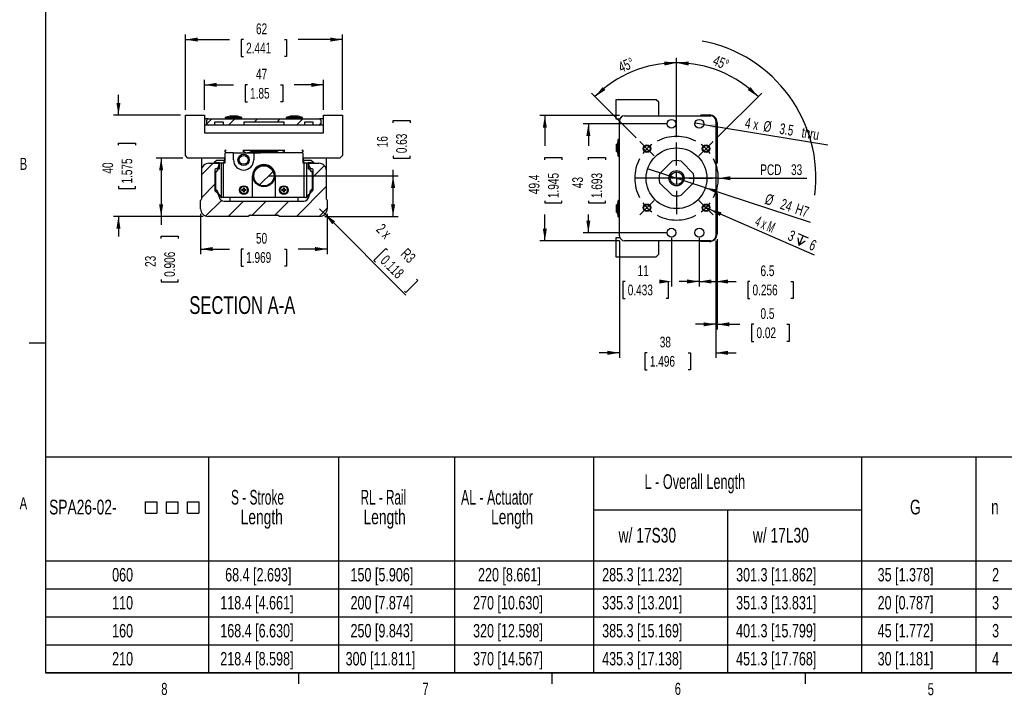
# Model space of a CAD drawing. Extents: x 11 to 421, y 5 to 275.
# Tile 1 of 7: x 11 to 205, y 6 to 139. Entities that reach past the tile are written whole.
import ezdxf
from ezdxf.enums import TextEntityAlignment as Align

# ---------------------------------------------------------------- set-up
doc = ezdxf.new("R2010")
doc.units = 0
doc.linetypes.add('CENTERX2', pattern=[20.32, 12.7, -2.54, 2.54, -2.54])
doc.layers.get('0').update_dxf_attribs({"linetype": 'CONTINUOUS'})
doc.dimstyles.new('SLDDIMSTYLE0', dxfattribs={"dimtxt": 2.116667, "dimasz": 2.4, "dimexe": 0, "dimexo": 0.0625, "dimgap": 0.529167, "dimtad": 0, "dimlfac": 2, "dimrnd": 1e-09, "dimzin": 12, "dimsah": 1, "dimcen": 0.09, "dimazin": 3, "dimtfac": 1, "dimtofl": 0, "dimtmove": 0, "dimatfit": 3})
doc.dimstyles.new('SLDDIMSTYLE1', dxfattribs={"dimtxt": 2.116667, "dimasz": 2.4, "dimexe": 0, "dimexo": 0.0625, "dimgap": 0.529167, "dimtad": 0, "dimlfac": 2, "dimrnd": 1e-09, "dimzin": 12, "dimsah": 1, "dimcen": 0.09, "dimazin": 3, "dimtfac": 1, "dimtmove": 0, "dimatfit": 3})
doc.dimstyles.new('SLDDIMSTYLE2', dxfattribs={"dimtxt": 2.116667, "dimasz": 2.4, "dimexe": 0, "dimexo": 0.0625, "dimgap": 0.529167, "dimtad": 1, "dimlfac": 2, "dimrnd": 1e-09, "dimzin": 12, "dimblk1": 'NONE', "dimsah": 1, "dimcen": 0, "dimazin": 3, "dimtfac": 1, "dimtmove": 0, "dimatfit": 3})
doc.dimstyles.new('SLDDIMSTYLE3', dxfattribs={"dimtxt": 2.116667, "dimasz": 2.4, "dimexe": 0, "dimexo": 0.0625, "dimgap": 0.529167, "dimtad": 1, "dimlfac": 2, "dimrnd": 1e-09, "dimzin": 12, "dimblk1": 'NONE', "dimsah": 1, "dimcen": 0, "dimazin": 3, "dimtfac": 1, "dimtmove": 0, "dimatfit": 3})
doc.dimstyles.new('SLDDIMSTYLE4', dxfattribs={"dimtxt": 2.116667, "dimasz": 2.4, "dimexe": 0, "dimexo": 0.0625, "dimgap": 0.529167, "dimtad": 1, "dimlfac": 2, "dimzin": 12, "dimsah": 1, "dimcen": 0.09, "dimazin": 3, "dimtfac": 1, "dimtofl": 0, "dimtmove": 0, "dimatfit": 3})
doc.dimstyles.new('SLDDIMSTYLE5', dxfattribs={"dimtxt": 2.116667, "dimasz": 2.4, "dimexe": 0, "dimexo": 0.0625, "dimgap": 0.529167, "dimtad": 0, "dimlfac": 2, "dimrnd": 1e-09, "dimsah": 1, "dimcen": 0.09, "dimazin": 3, "dimtfac": 1, "dimtmove": 0, "dimatfit": 3})
doc.dimstyles.new('SLDDIMSTYLE6', dxfattribs={"dimtxt": 2.116667, "dimasz": 2.4, "dimexe": 0, "dimexo": 0.0625, "dimgap": 0.529167, "dimtad": 1, "dimlfac": 2, "dimrnd": 1e-09, "dimzin": 12, "dimsah": 1, "dimcen": 0, "dimazin": 3, "dimtfac": 1, "dimtofl": 0, "dimtmove": 0, "dimatfit": 3})

# ---------------------------------------------------------------- blocks, each defined once
blk = doc.blocks.new('SW_SYMBOL_MOD_BOX')
at = {"color": 0, "linetype": 'CONTINUOUS'}
for p, q in [((200, 200), (200, 800)), ((200, 800), (800, 800)), ((800, 800), (800, 200)), ((200, 200), (800, 200))]:
    blk.add_line(p, q, dxfattribs=at)
blk = doc.blocks.new('SW_TABLEANNOTATION_0')
at = {"color": 0, "linetype": 'CONTINUOUS'}
for p, q in [((0, 0), (0, -42.56)), ((241.04, 0), (0, 0)), ((32.23, 0), (32.23, -42.56)), ((57.86, 0), (57.86, -42.56)), ((80.76, 0), (80.76, -42.56)), ((108.22, 0), (108.22, -42.56)), ((161.12, 0), (161.12, -42.56)), ((183.73, 0), (183.73, -42.56)), ((108.22, -10.4), (161.12, -10.4)), ((134.67, -10.4), (134.67, -42.56)), ((0, -20.46), (241.04, -20.46)), ((0, -25.98), (241.04, -25.98)), ((0, -31.51), (241.04, -31.51)), ((0, -37.03), (241.04, -37.03)), ((0, -42.56), (241.04, -42.56))]:
    blk.add_line(p, q, dxfattribs=at)
at = {"color": 0, "linetype": 'CONTINUOUS', "xscale": 0.0037176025, "yscale": 0.0037176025, "zscale": 0.0037176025}
for p in [(19.01, -11.76), (23.18, -11.76), (27.34, -11.76)]:
    blk.add_blockref('SW_SYMBOL_MOD_BOX', p, dxfattribs=at)
at = {"color": 0, "linetype": 'CONTINUOUS'}
for s, height, width, p in [('L - Overall Length', 2.9104, 0.641667, (118.32, -7.14)), ('S - Stroke ', 2.9104, 0.604545, (36.65, -10.23)), ('RL - Rail ', 2.91, 0.595, (62.24, -10.23)), ('AL - Actuator ', 2.9104, 0.625, (82.07, -10.23)), ('SPA26-02-', 2.91, 0.7, (0.73, -12.17)), ('G', 2.91, 0.7, (170.73, -12.17)), ('n', 2.91, 0.7, (186.73, -12.17)), ('Length', 2.91, 0.7, (38.56, -14.11)), ('Length', 2.91, 0.7, (62.82, -14.11)), ('Length', 2.91, 0.7, (88, -14.11)), ('w/ 17S30', 2.91, 0.7, (113.18, -17.73)), ('w/ 17L30', 2.91, 0.7, (139.7, -17.73)), ('060', 2.646, 0.7, (13.18, -25.31)), ('68.4 [2.693]', 2.6458, 0.7, (35.5, -25.31)), ('150 [5.906]', 2.6458, 0.7, (60.25, -25.31)), ('220 [8.661]', 2.6458, 0.7, (85.43, -25.31)), ('285.3 [11.232]', 2.6458, 0.7, (109.94, -25.31)), ('301.3 [11.862]', 2.6458, 0.7, (136.39, -25.31)), ('35 [1.378]', 2.646, 0.7, (164.34, -25.31)), ('2', 2.65, 0.7, (186.94, -25.31)), ('118.4 [4.661]', 2.6458, 0.7, (34.53, -30.84)), ('200 [7.874]', 2.6458, 0.7, (60.25, -30.84)), ('270 [10.630]', 2.6458, 0.7, (84.45, -30.84)), ('335.3 [13.201]', 2.6458, 0.7, (109.94, -30.84)), ('351.3 [13.831]', 2.6458, 0.7, (136.39, -30.84)), ('20 [0.787]', 2.646, 0.7, (164.34, -30.84)), ('110', 2.646, 0.7, (13.18, -30.84)), ('3', 2.65, 0.7, (186.94, -30.84)), ('160', 2.646, 0.7, (13.18, -36.36)), ('168.4 [6.630]', 2.6458, 0.7, (34.53, -36.36)), ('250 [9.843]', 2.6458, 0.7, (60.25, -36.36)), ('320 [12.598]', 2.6458, 0.7, (84.45, -36.36)), ('385.3 [15.169]', 2.6458, 0.7, (109.94, -36.36)), ('401.3 [15.799]', 2.6458, 0.7, (136.39, -36.36)), ('45 [1.772]', 2.646, 0.7, (164.34, -36.36)), ('3', 2.65, 0.7, (186.94, -36.36)), ('210', 2.646, 0.7, (13.18, -41.89)), ('218.4 [8.598]', 2.6458, 0.7, (34.53, -41.89)), ('300 [11.811]', 2.6458, 0.7, (59.28, -41.89)), ('370 [14.567]', 2.6458, 0.7, (84.45, -41.89)), ('435.3 [17.138]', 2.6458, 0.7, (109.94, -41.89)), ('451.3 [17.768]', 2.6458, 0.7, (136.39, -41.89)), ('30 [1.181]', 2.646, 0.7, (164.34, -41.89)), ('4', 2.65, 0.7, (186.94, -41.89))]:
    blk.add_text(s, height=height, dxfattribs=dict(at, width=width)).set_placement(p, align=Align.BOTTOM_LEFT)
blk = doc.blocks.new('_D_32')
at = {"color": 7, "linetype": 'CONTINUOUS'}
for p, q in [((140.53, 115.67), (140.53, 131.36)), ((132.58, 115.54), (123.72, 124.4))]:
    blk.add_line(p, q, dxfattribs=at)
blk.add_arc((140.53, 107.59), 22.78, 90, 135, dxfattribs=at)
for points in [[(140.53, 130.36), (138.12, 130.64), (138.16, 129.84)], [(124.43, 123.69), (126.48, 125), (125.94, 125.59)]]:
    blk.add_solid(points, dxfattribs=at)
at = {"color": 7, "linetype": 'CONTINUOUS', "width": 0.7}
blk.add_text('45°', height=2.117, rotation=22.5, dxfattribs=at).set_placement((129.85, 127.81, 73.5), align=Align.BOTTOM_LEFT)
blk = doc.blocks.new('_D_33')
at = {"color": 7, "linetype": 'CONTINUOUS'}
for p, q in [((140.53, 115.67), (140.53, 131.36)), ((148.49, 115.54), (157.35, 124.4))]:
    blk.add_line(p, q, dxfattribs=at)
blk.add_arc((140.53, 107.59), 22.78, 45, 90, dxfattribs=at)
for points in [[(140.53, 130.36), (142.91, 129.84), (142.95, 130.64)], [(156.64, 123.69), (155.12, 125.59), (154.59, 125)]]:
    blk.add_solid(points, dxfattribs=at)
at = {"color": 7, "linetype": 'CONTINUOUS', "width": 0.7}
blk.add_text('45°', height=2.117, rotation=-22.5, dxfattribs=at).set_placement((147.28, 129.44, 73.5), align=Align.BOTTOM_LEFT)
blk = doc.blocks.new('_D_34')
at = {"color": 7, "linetype": 'CONTINUOUS'}
for q in [(132.28, 107.59), (166.27, 107.59)]:
    blk.add_line((148.78, 107.59), q, dxfattribs=at)
blk.add_arc((140.53, 107.59), 27.54, 353.0888, 79.3674, dxfattribs=at)
blk.add_solid([(148.78, 107.59), (151.18, 107.19), (151.18, 107.99)], dxfattribs=at)
at = {"color": 7, "linetype": 'CONTINUOUS', "width": 0.7}
for s, p in [('PCD', (157.07, 107.58, 73.5)), ('33', (163.14, 107.58, 73.5))]:
    blk.add_text(s, height=2.117, dxfattribs=at).set_placement(p, align=Align.BOTTOM_LEFT)
blk = doc.blocks.new('_NONE')
blk = doc.blocks.new('_D_35')
at = {"color": 7, "linetype": 'CONTINUOUS'}
for p, q in [((129.28, 119.94), (113.53, 119.94)), ((114.53, 119.94), (114.53, 113.97)), ((114.53, 111.24), (114.53, 111.67)), ((114.53, 111.67), (117.9, 111.67)), ((117.9, 111.67), (117.9, 111.24)), ((114.53, 103.14), (114.53, 102.71)), ((117.9, 102.71), (117.9, 103.14)), ((114.53, 102.71), (117.9, 102.71)), ((114.53, 95.24), (114.53, 100.41)), ((129.28, 95.24), (113.53, 95.24))]:
    blk.add_line(p, q, dxfattribs=at)
for points in [[(114.53, 119.94), (114.13, 117.54), (114.93, 117.54)], [(114.53, 95.24), (114.93, 97.64), (114.13, 97.64)]]:
    blk.add_solid(points, dxfattribs=at)
at = {"color": 7, "linetype": 'CONTINUOUS', "width": 0.7}
for s, p in [('49.4', (114.1, 104.45, 73.5)), ('1.945', (117.9, 103.67, 73.5))]:
    blk.add_text(s, height=2.117, rotation=90, dxfattribs=at).set_placement(p, align=Align.BOTTOM_LEFT)
blk = doc.blocks.new('_D_36')
at = {"color": 7, "linetype": 'CONTINUOUS'}
for p, q in [((138.53, 118.34), (122.12, 118.34)), ((123.12, 118.34), (123.12, 113.97)), ((123.12, 111.24), (123.12, 111.67)), ((123.12, 111.67), (126.48, 111.67)), ((126.48, 111.67), (126.48, 111.24)), ((123.12, 103.14), (123.12, 102.71)), ((126.48, 102.71), (126.48, 103.14)), ((123.12, 102.71), (126.48, 102.71)), ((123.12, 96.84), (123.12, 100.41)), ((138.53, 96.84), (122.12, 96.84))]:
    blk.add_line(p, q, dxfattribs=at)
for points in [[(123.12, 118.34), (122.72, 115.94), (123.52, 115.94)], [(123.12, 96.84), (123.52, 99.24), (122.72, 99.24)]]:
    blk.add_solid(points, dxfattribs=at)
at = {"color": 7, "linetype": 'CONTINUOUS', "width": 0.7}
for s, p in [('43', (122.69, 105.63, 73.5)), ('1.693', (126.48, 103.67, 73.5))]:
    blk.add_text(s, height=2.117, rotation=90, dxfattribs=at).set_placement(p, align=Align.BOTTOM_LEFT)
blk = doc.blocks.new('_D_37')
at = {"color": 7, "linetype": 'CONTINUOUS'}
for p, q in [((145.03, 95.84), (145.03, 86.2)), ((148.28, 95.24), (148.28, 86.2)), ((145.03, 87.2), (141.03, 87.2)), ((148.28, 87.2), (152.28, 87.2)), ((155.01, 87.2), (154.58, 87.2)), ((154.58, 87.2), (154.58, 83.84)), ((163.11, 87.2), (163.54, 87.2)), ((163.54, 87.2), (163.54, 83.84)), ((154.58, 83.84), (155.01, 83.84)), ((163.54, 83.84), (163.11, 83.84))]:
    blk.add_line(p, q, dxfattribs=at)
for points in [[(145.03, 87.2), (142.63, 87.6), (142.63, 86.8)], [(148.28, 87.2), (150.68, 86.8), (150.68, 87.6)]]:
    blk.add_solid(points, dxfattribs=at)
at = {"color": 7, "linetype": 'CONTINUOUS', "width": 0.7}
for s, p in [('6.5', (157.11, 87.63, 73.5)), ('0.256', (155.54, 83.84, 73.5))]:
    blk.add_text(s, height=2.117, dxfattribs=at).set_placement(p, align=Align.BOTTOM_LEFT)
blk = doc.blocks.new('_D_38')
at = {"color": 7, "linetype": 'CONTINUOUS'}
for p, q in [((139.53, 95.84), (139.53, 86.2)), ((145.03, 95.84), (145.03, 86.2)), ((130.36, 87.2), (129.93, 87.2)), ((129.93, 87.2), (129.93, 83.84)), ((138.47, 87.2), (138.9, 87.2)), ((138.9, 87.2), (138.9, 83.84)), ((145.03, 87.2), (149.03, 87.2)), ((129.93, 83.84), (130.36, 83.84)), ((138.9, 83.84), (138.47, 83.84))]:
    blk.add_line(p, q, dxfattribs=at)
for points in [[(139.53, 87.2), (137.13, 87.6), (137.13, 86.8)], [(145.03, 87.2), (147.43, 86.8), (147.43, 87.6)]]:
    blk.add_solid(points, dxfattribs=at)
at = {"color": 7, "linetype": 'CONTINUOUS', "width": 0.7}
for s, p in [('11', (132.85, 87.63, 73.5)), ('0.433', (130.9, 83.84, 73.5))]:
    blk.add_text(s, height=2.117, dxfattribs=at).set_placement(p, align=Align.BOTTOM_LEFT)
blk = doc.blocks.new('_D_39')
at = {"color": 7, "linetype": 'CONTINUOUS'}
for p, q in [((129.28, 95.24), (129.28, 72.13)), ((148.28, 95.24), (148.28, 72.13)), ((129.28, 73.13), (125.28, 73.13)), ((134.73, 73.13), (134.3, 73.13)), ((134.3, 73.13), (134.3, 69.76)), ((142.84, 73.13), (143.27, 73.13)), ((143.27, 73.13), (143.27, 69.76)), ((148.28, 73.13), (152.28, 73.13)), ((134.3, 69.76), (134.73, 69.76)), ((143.27, 69.76), (142.84, 69.76))]:
    blk.add_line(p, q, dxfattribs=at)
for points in [[(129.28, 73.13), (126.88, 73.53), (126.88, 72.73)], [(148.28, 73.13), (150.68, 72.73), (150.68, 73.53)]]:
    blk.add_solid(points, dxfattribs=at)
at = {"color": 7, "linetype": 'CONTINUOUS', "width": 0.7}
for s, p in [('38', (137.22, 73.56, 73.5)), ('1.496', (135.27, 69.76, 73.5))]:
    blk.add_text(s, height=2.117, dxfattribs=at).set_placement(p, align=Align.BOTTOM_LEFT)
blk = doc.blocks.new('_D_40')
at = {"color": 7, "linetype": 'CONTINUOUS'}
for p, q in [((148.53, 95.59), (148.53, 77.75)), ((148.28, 95.24), (148.28, 77.75)), ((148.28, 78.75), (144.28, 78.75)), ((148.53, 78.75), (153.06, 78.75)), ((155.79, 78.75), (155.36, 78.75)), ((155.36, 78.75), (155.36, 75.39)), ((162.33, 78.75), (162.76, 78.75)), ((162.76, 78.75), (162.76, 75.39)), ((155.36, 75.39), (155.79, 75.39)), ((162.76, 75.39), (162.33, 75.39))]:
    blk.add_line(p, q, dxfattribs=at)
for points in [[(148.28, 78.75), (145.88, 79.15), (145.88, 78.35)], [(148.53, 78.75), (150.93, 78.35), (150.93, 79.15)]]:
    blk.add_solid(points, dxfattribs=at)
at = {"color": 7, "linetype": 'CONTINUOUS', "width": 0.7}
for s, p in [('0.5', (157.11, 79.18, 73.5)), ('0.02', (156.32, 75.39, 73.5))]:
    blk.add_text(s, height=2.117, dxfattribs=at).set_placement(p, align=Align.BOTTOM_LEFT)
blk = doc.blocks.new('SW_SYMBOL_HOLE_DEPTH')
at = {"color": 0, "linetype": 'CONTINUOUS'}
for p, q in [((0, 875), (800, 875)), ((400, 875), (400, 75)), ((100, 555), (400, 75)), ((700, 555), (400, 75))]:
    blk.add_line(p, q, dxfattribs=at)
blk = doc.blocks.new('_D_41')
at = {"color": 7, "linetype": 'CONTINUOUS'}
for q in [(145.68, 102.05), (167.72, 92.45)]:
    blk.add_line((147.06, 101.45), q, dxfattribs=at)
blk.add_solid([(147.06, 101.45), (149.1, 100.13), (149.42, 100.86)], dxfattribs=at)
at = {"color": 7, "linetype": 'CONTINUOUS', "xscale": 0.0027037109, "yscale": 0.0027037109, "zscale": 0.0027037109, "rotation": 336.4567459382}
blk.add_blockref('SW_SYMBOL_HOLE_DEPTH', (163.62, 94.54), dxfattribs=at)
at = {"color": 7, "linetype": 'CONTINUOUS'}
for s, height, width, p in [('4 x M', 2.117, 0.56, (155.59, 97.72, 73.5)), ('3', 2.12, 0.7, (162.07, 94.9, 73.5)), ('6', 2.12, 0.7, (166.28, 93.06, 73.5))]:
    blk.add_text(s, height=height, rotation=336.4567, dxfattribs=dict(at, width=width)).set_placement(p, align=Align.BOTTOM_LEFT)
blk = doc.blocks.new('_D_42')
at = {"color": 7, "linetype": 'CONTINUOUS'}
for q in [(144.17, 118.48), (170.42, 114.15)]:
    blk.add_line((145.9, 118.19), q, dxfattribs=at)
blk.add_solid([(145.9, 118.19), (148.2, 117.41), (148.33, 118.2)], dxfattribs=at)
at = {"color": 7, "linetype": 'CONTINUOUS', "width": 0.7}
for s, p in [('4 x', (153.82, 116.88, 73.5)), ('%%c', (157.47, 116.28, 73.5)), ('3.5', (160.62, 115.76, 73.5)), (' thru', (164.48, 115.12, 73.5))]:
    blk.add_text(s, height=2.117, rotation=350.646, dxfattribs=at).set_placement(p, align=Align.BOTTOM_LEFT)
blk = doc.blocks.new('_D_43')
at = {"color": 7, "linetype": 'CONTINUOUS'}
for q in [(134.83, 109.45), (166.93, 98.94)]:
    blk.add_line((146.24, 105.72), q, dxfattribs=at)
blk.add_solid([(146.24, 105.72), (148.39, 104.59), (148.64, 105.35)], dxfattribs=at)
at = {"color": 7, "linetype": 'CONTINUOUS', "width": 0.7}
for s, p in [('%%c', (157.6, 101.99, 73.5)), ('24', (160.64, 101, 73.5)), ('H7', (163.61, 100.02, 73.5))]:
    blk.add_text(s, height=2.117, rotation=341.8669, dxfattribs=at).set_placement(p, align=Align.BOTTOM_LEFT)
blk = doc.blocks.new('SW_CENTERMARKSYMBOL_0')
at = {"color": 0, "linetype": 'CONTINUOUS'}
for p, q in [((-0.88, 0.88), (-1.41, 1.41)), ((0, 0), (-0.88, 0.88)), ((0, 0), (0.88, -0.88)), ((5.83, -3.33), (5.83, 1.25)), ((11.67, 0), (10.78, -0.88)), ((11.67, 0), (12.55, 0.88)), ((12.55, 0.88), (13.08, 1.41)), ((0.88, -0.88), (1.41, -1.41)), ((10.78, -0.88), (10.25, -1.41)), ((5.83, -5.83), (5.83, -4.58)), ((3.33, -5.83), (-1.25, -5.83)), ((5.83, -5.83), (4.58, -5.83)), ((5.83, -5.83), (5.83, -7.08)), ((5.83, -5.83), (7.08, -5.83)), ((8.33, -5.83), (12.92, -5.83)), ((5.83, -8.33), (5.83, -12.92)), ((0, -11.67), (0.88, -10.78)), ((0.88, -10.78), (1.41, -10.25)), ((10.78, -10.78), (10.25, -10.25)), ((11.67, -11.67), (10.78, -10.78)), ((-0.88, -12.55), (-1.41, -13.08)), ((0, -11.67), (-0.88, -12.55)), ((11.67, -11.67), (12.55, -12.55)), ((12.55, -12.55), (13.08, -13.08))]:
    blk.add_line(p, q, dxfattribs=at)
at = {"color": 0, "linetype": 'CENTERX2'}
for start, end in [(62.3624, 117.6376), (152.3624, 207.6376), (332.3624, 27.6376), (242.3624, 297.6376)]:
    blk.add_arc((5.83, -5.83), 8.25, start, end, dxfattribs=at)
at = {"color": 0, "linetype": 'CONTINUOUS'}
for start, end in [(126.3188, 135), (45, 53.6812), (135, 143.6812), (36.3188, 45), (216.3188, 225), (315, 323.6812), (225, 233.6812), (306.3188, 315)]:
    blk.add_arc((5.83, -5.83), 8.25, start, end, dxfattribs=at)
blk = doc.blocks.new('_D_44')
at = {"color": 7, "linetype": 'CONTINUOUS'}
for p, q in [((47.31, 121.06), (47.31, 127.02)), ((70.81, 121.06), (70.81, 127.02)), ((47.31, 126.02), (53.06, 126.02)), ((55.79, 126.02), (55.36, 126.02)), ((55.36, 126.02), (55.36, 122.66)), ((62.33, 126.02), (62.76, 126.02)), ((62.76, 126.02), (62.76, 122.66)), ((70.81, 126.02), (65.05, 126.02)), ((55.36, 122.66), (55.79, 122.66)), ((62.76, 122.66), (62.33, 122.66))]:
    blk.add_line(p, q, dxfattribs=at)
for points in [[(47.31, 126.02), (49.71, 125.62), (49.71, 126.42)], [(70.81, 126.02), (68.41, 126.42), (68.41, 125.62)]]:
    blk.add_solid(points, dxfattribs=at)
at = {"color": 7, "linetype": 'CONTINUOUS', "width": 0.7}
for s, p in [('47', (57.49, 126.45, -61.05)), ('1.85', (56.32, 122.66, -61.05))]:
    blk.add_text(s, height=2.117, dxfattribs=at).set_placement(p, align=Align.BOTTOM_LEFT)
blk = doc.blocks.new('_D_45')
at = {"color": 7, "linetype": 'CONTINUOUS'}
for p, q in [((43.56, 121.06), (43.56, 135.96)), ((43.56, 134.96), (52.28, 134.96)), ((55, 134.96), (54.58, 134.96)), ((54.58, 134.96), (54.58, 131.6)), ((63.11, 134.96), (63.54, 134.96)), ((63.54, 134.96), (63.54, 131.6)), ((74.56, 134.96), (65.84, 134.96)), ((74.56, 121.06), (74.56, 135.96)), ((54.58, 131.6), (55, 131.6)), ((63.54, 131.6), (63.11, 131.6))]:
    blk.add_line(p, q, dxfattribs=at)
for points in [[(43.56, 134.96), (45.96, 134.56), (45.96, 135.36)], [(74.56, 134.96), (72.16, 135.36), (72.16, 134.56)]]:
    blk.add_solid(points, dxfattribs=at)
at = {"color": 7, "linetype": 'CONTINUOUS', "width": 0.7}
for s, p in [('62', (57.49, 135.39, -61.05)), ('2.441', (55.54, 131.6, -61.05))]:
    blk.add_text(s, height=2.117, dxfattribs=at).set_placement(p, align=Align.BOTTOM_LEFT)
blk = doc.blocks.new('_D_46')
at = {"color": 7, "linetype": 'CONTINUOUS'}
for p, q in [((46.56, 100.56), (46.56, 92.61)), ((71.56, 100.56), (71.56, 92.61)), ((46.56, 93.61), (52.28, 93.61)), ((55, 93.61), (54.58, 93.61)), ((54.58, 93.61), (54.58, 90.25)), ((63.11, 93.61), (63.54, 93.61)), ((63.54, 93.61), (63.54, 90.25)), ((71.56, 93.61), (65.84, 93.61)), ((54.58, 90.25), (55, 90.25)), ((63.54, 90.25), (63.11, 90.25))]:
    blk.add_line(p, q, dxfattribs=at)
for points in [[(46.56, 93.61), (48.96, 93.21), (48.96, 94.01)], [(71.56, 93.61), (69.16, 94.01), (69.16, 93.21)]]:
    blk.add_solid(points, dxfattribs=at)
at = {"color": 7, "linetype": 'CONTINUOUS', "width": 0.7}
for s, p in [('50', (57.49, 94.04, -61.05)), ('1.969', (55.54, 90.25, -61.05))]:
    blk.add_text(s, height=2.117, dxfattribs=at).set_placement(p, align=Align.BOTTOM_LEFT)
blk = doc.blocks.new('_D_47')
at = {"color": 7, "linetype": 'CONTINUOUS'}
for p, q in [((84.56, 118.54), (84.56, 118.97)), ((84.56, 118.97), (87.92, 118.97)), ((87.92, 118.97), (87.92, 118.54)), ((84.56, 112), (84.56, 111.57)), ((84.56, 111.57), (87.92, 111.57)), ((87.92, 111.57), (87.92, 112)), ((84.56, 108.06), (84.56, 109.27)), ((60.06, 108.06), (85.56, 108.06)), ((84.56, 100.06), (84.56, 108.06)), ((71.06, 100.06), (85.56, 100.06))]:
    blk.add_line(p, q, dxfattribs=at)
for points in [[(84.56, 108.06), (84.16, 105.66), (84.96, 105.66)], [(84.56, 100.06), (84.96, 102.46), (84.16, 102.46)]]:
    blk.add_solid(points, dxfattribs=at)
at = {"color": 7, "linetype": 'CONTINUOUS', "width": 0.7}
for s, p in [('16', (84.13, 113.7, -61.05)), ('0.63', (87.92, 112.53, -61.05))]:
    blk.add_text(s, height=2.117, rotation=90, dxfattribs=at).set_placement(p, align=Align.BOTTOM_LEFT)
blk = doc.blocks.new('_D_48')
at = {"color": 7, "linetype": 'CONTINUOUS'}
for p, q in [((43.06, 111.56), (37.76, 111.56)), ((38.76, 111.56), (38.76, 100.06)), ((47.06, 100.06), (37.76, 100.06)), ((38.76, 100.06), (38.76, 98.42)), ((38.76, 95.7), (38.76, 96.13)), ((38.76, 96.13), (42.12, 96.13)), ((42.12, 96.13), (42.12, 95.7)), ((38.76, 87.59), (38.76, 87.16)), ((42.12, 87.16), (42.12, 87.59)), ((38.76, 87.16), (42.12, 87.16))]:
    blk.add_line(p, q, dxfattribs=at)
for points in [[(38.76, 111.56), (38.36, 109.16), (39.16, 109.16)], [(38.76, 100.06), (39.16, 102.46), (38.36, 102.46)]]:
    blk.add_solid(points, dxfattribs=at)
at = {"color": 7, "linetype": 'CONTINUOUS', "width": 0.7}
for s, p in [('23', (38.33, 90.08, -61.05)), ('0.906', (42.12, 88.12, -61.05))]:
    blk.add_text(s, height=2.117, rotation=90, dxfattribs=at).set_placement(p, align=Align.BOTTOM_LEFT)
blk = doc.blocks.new('_D_49')
at = {"color": 7, "linetype": 'CONTINUOUS'}
for p, q in [((30.33, 120.06), (30.33, 124.06)), ((42.56, 120.06), (29.33, 120.06)), ((30.33, 114.11), (30.33, 114.54)), ((30.33, 114.54), (33.69, 114.54)), ((33.69, 114.54), (33.69, 114.11)), ((30.33, 106), (30.33, 105.58)), ((30.33, 105.58), (33.69, 105.58)), ((33.69, 105.58), (33.69, 106)), ((47.06, 100.06), (29.33, 100.06)), ((30.33, 100.06), (30.33, 96.06))]:
    blk.add_line(p, q, dxfattribs=at)
for points in [[(30.33, 120.06), (30.73, 122.46), (29.93, 122.46)], [(30.33, 100.06), (29.93, 97.66), (30.73, 97.66)]]:
    blk.add_solid(points, dxfattribs=at)
at = {"color": 7, "linetype": 'CONTINUOUS', "width": 0.7}
for s, p in [('1.575', (33.69, 106.54, -61.05)), ('40', (29.9, 108.5, -61.05))]:
    blk.add_text(s, height=2.117, rotation=90, dxfattribs=at).set_placement(p, align=Align.BOTTOM_LEFT)
blk = doc.blocks.new('_D_50')
at = {"color": 7, "linetype": 'CONTINUOUS'}
for p, q in [((71.12, 100.5), (70.06, 101.56)), ((71.12, 100.5), (87.09, 84.53)), ((83.14, 93.72), (80.77, 91.34)), ((83.45, 93.42), (83.14, 93.72)), ((80.77, 91.34), (81.07, 91.04)), ((89.18, 87.68), (89.48, 87.38)), ((89.48, 87.38), (87.11, 85)), ((87.11, 85), (86.8, 85.3))]:
    blk.add_line(p, q, dxfattribs=at)
blk.add_solid([(71.12, 100.5), (72.53, 98.52), (73.1, 99.08)], dxfattribs=at)
at = {"color": 7, "linetype": 'CONTINUOUS', "width": 0.7}
for s, p in [('2 x', (80.6, 96.87, -61.05)), ('R3', (85.46, 92.01, -61.05)), ('0.118', (81.45, 90.66, -61.05))]:
    blk.add_text(s, height=2.117, rotation=315, dxfattribs=at).set_placement(p, align=Align.BOTTOM_LEFT)

msp = doc.modelspace()

# ---------------------------------------------------------------- linework, layer by layer
at = {"color": 7, "linetype": 'CONTINUOUS'}
for p, q in [((15.9068, 270.3087), (15.9068, 9.9587)), ((128.5342, 123.0852), (128.5342, 119.3352)), ((136.5342, 123.0852), (128.5342, 123.0852)), ((137.0342, 122.5852), (136.5342, 123.0852)), ((137.0342, 119.9352), (137.0342, 122.5852)), ((43.5587, 112.0595), (43.5587, 120.0595)), ((43.5587, 120.0595), (47.3087, 120.0595)), ((47.3087, 120.0595), (47.3087, 116.5595)), ((48.0587, 119.3095), (47.7087, 119.3095)), ((47.8087, 118.32), (48.7982, 119.3095)), ((47.8087, 118.3095), (47.8087, 119.0595)), ((48.0587, 119.3095), (70.0587, 119.3095)), ((51.0587, 118.6595), (49.3087, 118.6595)), ((49.3087, 118.6595), (49.3087, 118.0595)), ((51.0587, 118.0595), (51.0587, 118.6595)), ((52.3087, 119.8095), (51.4337, 119.6095)), ((51.4337, 119.6095), (51.4337, 119.3095)), ((51.4337, 119.6095), (54.6837, 119.6095)), ((52.0383, 118.0595), (53.2883, 119.3095)), ((52.3087, 119.9095), (52.3087, 119.8095)), ((52.3087, 119.9095), (53.8087, 119.9095)), ((52.3087, 119.8095), (53.8087, 119.8095)), ((53.8087, 119.8095), (53.8087, 119.9095)), ((54.6837, 119.6095), (53.8087, 119.8095)), ((54.6837, 119.3095), (54.6837, 119.6095)), ((63.0587, 118.6595), (55.0587, 118.6595)), ((55.0587, 118.6595), (55.0587, 118.0595)), ((57.1284, 118.6595), (57.7784, 119.3095)), ((61.6185, 118.6595), (62.2685, 119.3095)), ((63.0587, 118.0595), (63.0587, 118.6595)), ((64.3087, 119.8095), (63.4337, 119.6095)), ((63.4337, 119.6095), (63.4337, 119.3095)), ((63.4337, 119.6095), (66.6837, 119.6095)), ((64.3087, 119.9095), (64.3087, 119.8095)), ((64.3087, 119.9095), (65.8087, 119.9095)), ((64.3087, 119.8095), (65.8087, 119.8095)), ((65.5087, 118.0595), (66.7587, 119.3095)), ((65.8087, 119.8095), (65.8087, 119.9095)), ((66.6837, 119.6095), (65.8087, 119.8095)), ((66.6837, 119.3095), (66.6837, 119.6095)), ((68.8087, 118.6595), (67.0587, 118.6595)), ((67.0587, 118.6595), (67.0587, 118.0595)), ((68.8087, 118.0595), (68.8087, 118.6595)), ((70.4087, 119.3095), (70.0587, 119.3095)), ((70.3087, 119.0595), (70.3087, 118.3095)), ((70.8087, 116.5595), (70.8087, 120.0595)), ((70.8087, 120.0595), (74.5587, 120.0595)), ((74.5587, 120.0595), (74.5587, 112.0595)), ((128.5342, 119.3352), (129.3676, 119.3352)), ((129.2842, 96.2352), (129.2842, 118.9352)), ((130.2842, 119.9352), (147.2842, 119.9352)), ((145.3883, 120.0852), (147.0342, 120.0852)), ((148.2842, 118.9352), (148.2842, 96.2352)), ((48.0587, 118.0595), (47.3087, 118.0595)), ((49.3087, 118.0595), (48.0587, 118.0595)), ((51.0587, 118.0595), (49.3087, 118.0595)), ((55.0587, 118.0595), (51.0587, 118.0595)), ((63.0587, 118.0595), (55.0587, 118.0595)), ((67.0587, 118.0595), (63.0587, 118.0595)), ((68.8087, 118.0595), (67.0587, 118.0595)), ((70.0587, 118.0595), (68.8087, 118.0595)), ((69.9988, 118.0595), (70.3087, 118.3694)), ((70.8087, 118.0595), (70.0587, 118.0595)), ((148.5342, 118.5852), (148.5342, 110.6902)), ((47.3087, 116.5595), (70.8087, 116.5595)), ((128.9842, 115.2102), (128.7842, 114.3352)), ((129.2842, 115.2102), (128.9842, 115.2102)), ((128.9842, 111.9602), (128.9842, 115.2102)), ((51.3087, 113.0595), (51.3087, 112.7845)), ((51.3087, 112.7845), (51.5837, 113.0595)), ((51.5837, 113.0595), (51.3087, 113.0595)), ((63.2037, 113.0595), (54.9137, 113.0595)), ((54.9137, 113.0595), (55.3602, 112.6845)), ((56.9837, 112.8343), (56.9837, 112.8935)), ((57.1337, 112.8935), (57.1337, 112.8343)), ((57.4587, 112.8343), (57.4587, 112.8362)), ((58.3837, 112.8595), (57.4625, 112.8595)), ((58.3837, 112.6295), (58.3837, 112.8595)), ((58.3837, 112.8595), (61.0287, 112.8595)), ((61.0287, 112.8595), (61.4437, 112.6595)), ((61.1337, 112.8935), (61.1337, 112.8343)), ((61.4587, 112.8343), (61.4587, 112.8362)), ((62.7573, 112.6845), (63.2037, 113.0595)), ((66.8087, 113.0595), (66.5337, 113.0595)), ((66.5337, 113.0595), (66.8087, 112.7845)), ((66.8087, 112.7845), (66.8087, 113.0595)), ((128.7842, 114.3352), (128.6842, 114.3352)), ((128.6842, 112.8352), (128.6842, 114.3352)), ((128.6842, 112.8352), (128.7842, 112.8352)), ((128.7842, 112.8352), (128.7842, 114.3352)), ((128.7842, 112.8352), (128.9842, 111.9602)), ((44.0587, 111.5595), (43.5587, 112.0595)), ((51.3087, 111.5595), (44.0587, 111.5595)), ((46.7087, 111.5595), (46.7087, 109.0595)), ((49.2473, 110.7384), (49.7887, 111.1595)), ((49.7887, 111.1595), (51.1587, 111.1595)), ((51.1587, 111.1595), (51.1587, 110.6595)), ((51.2337, 110.6595), (51.2337, 110.9595)), ((51.2337, 110.9595), (51.3087, 110.9595)), ((51.3087, 110.9595), (51.3087, 111.5595)), ((51.4087, 110.6595), (51.4087, 112.6095)), ((53.0487, 112.6095), (51.4087, 112.6095)), ((53.0487, 111.2095), (53.0487, 112.6095)), ((53.0487, 112.6095), (57.0487, 112.6095)), ((55.4637, 112.621), (55.4637, 112.6095)), ((55.8087, 112.6595), (56.1947, 112.6595)), ((55.8087, 112.6295), (55.8087, 112.6595)), ((55.8087, 112.6095), (55.8087, 112.6295)), ((55.8087, 112.6295), (58.3837, 112.6295)), ((56.2801, 112.6992), (56.1934, 112.6589)), ((57.0487, 112.6095), (57.0487, 111.2095)), ((66.7087, 112.6095), (57.0487, 112.6095)), ((57.924, 112.6589), (57.8374, 112.6992)), ((61.4437, 112.6595), (62.3087, 112.6595)), ((61.9227, 112.6595), (61.8374, 112.6992)), ((62.3087, 112.6595), (62.3087, 112.6095)), ((62.6537, 112.621), (62.6537, 112.6095)), ((66.7087, 112.6095), (66.7087, 110.6595)), ((74.0587, 111.5595), (66.8087, 111.5595)), ((66.8087, 111.5595), (66.8087, 110.9595)), ((66.8087, 110.9595), (66.8837, 110.9595)), ((66.8837, 110.9595), (66.8837, 110.6595)), ((66.9587, 110.6595), (66.9587, 111.1595)), ((66.9587, 111.1595), (68.3287, 111.1595)), ((68.3287, 111.1595), (68.8701, 110.7384)), ((71.4087, 109.0595), (71.4087, 111.5595)), ((74.5587, 112.0595), (74.0587, 111.5595)), ((128.9842, 111.9602), (129.2842, 111.9602)), ((137.1727, 108.4665), (139.6529, 110.9466)), ((141.4154, 110.9466), (143.8956, 108.4665)), ((46.7087, 108.2398), (49.0284, 110.5595)), ((46.7087, 109.0595), (46.7087, 103.4345)), ((48.2087, 110.5595), (50.0087, 110.5595)), ((49.7087, 110.6595), (49.3337, 110.5627)), ((49.3587, 109.2595), (49.3587, 105.3095)), ((49.6108, 109.4747), (49.5178, 109.4553)), ((50.2937, 110.6595), (49.7087, 110.6595)), ((49.7954, 108.9977), (49.8345, 109.0062)), ((49.8937, 109.0795), (49.8937, 109.2045)), ((50.0087, 110.5595), (50.1837, 110.3845)), ((50.1437, 109.4545), (50.2937, 109.4545)), ((50.1837, 110.3845), (50.1837, 110.1795)), ((50.2937, 109.4545), (50.2937, 110.6595)), ((50.2937, 110.6595), (50.6837, 110.6595)), ((50.6837, 103.7825), (50.6837, 110.6595)), ((50.6837, 110.6595), (51.0837, 110.6595)), ((51.0837, 103.7595), (51.0837, 110.6595)), ((51.0837, 110.6595), (51.4087, 110.6595)), ((58.1949, 106.2556), (60.8626, 108.9233)), ((66.7087, 110.6595), (67.0337, 110.6595)), ((67.0337, 103.7595), (67.0337, 110.6595)), ((67.0337, 110.6595), (67.4337, 110.6595)), ((67.4337, 110.6595), (67.4337, 103.7825)), ((67.4337, 110.6595), (67.8237, 110.6595)), ((67.8237, 110.6595), (67.8237, 109.4545)), ((68.4087, 110.6595), (67.8237, 110.6595)), ((67.8237, 109.4545), (67.9737, 109.4545)), ((67.9337, 110.3845), (68.1087, 110.5595)), ((67.9337, 110.1795), (67.9337, 110.3845)), ((68.1087, 110.5595), (69.9087, 110.5595)), ((68.2237, 109.2045), (68.2237, 109.0795)), ((68.2829, 109.0062), (68.322, 108.9977)), ((68.7837, 110.5627), (68.4087, 110.6595)), ((68.5996, 109.4553), (68.5066, 109.4747)), ((68.7587, 107.8392), (71.004, 110.0844)), ((68.7587, 105.3095), (68.7587, 109.2595)), ((71.4087, 103.4345), (71.4087, 109.0595)), ((148.5342, 110.6902), (148.332, 110.4123)), ((49.5587, 105.4595), (49.5587, 108.7045)), ((56.8087, 103.7595), (56.8087, 108.0595)), ((61.3087, 108.0595), (61.3087, 103.7595)), ((68.5587, 108.7045), (68.5587, 105.4595)), ((46.7087, 103.7497), (49.3587, 106.3997)), ((49.4479, 105.0961), (49.8569, 104.6919)), ((49.8987, 105.1595), (49.8587, 105.1595)), ((49.8987, 104.9795), (49.8987, 105.1595)), ((54.7087, 105.1845), (54.7087, 105.3345)), ((54.7087, 105.3345), (55.0337, 105.3345)), ((55.0337, 105.1845), (54.7087, 105.1845)), ((55.0337, 105.6595), (55.1837, 105.6595)), ((55.0337, 105.3345), (55.0337, 105.6595)), ((55.0337, 104.8595), (55.0337, 105.1845)), ((55.1837, 105.6595), (55.1837, 105.3345)), ((55.1837, 105.3345), (55.5087, 105.3345)), ((55.1837, 105.1845), (55.1837, 104.8595)), ((55.5087, 105.1845), (55.1837, 105.1845)), ((55.5087, 105.3345), (55.5087, 105.1845)), ((62.6087, 105.3345), (62.9337, 105.3345)), ((62.6087, 105.1845), (62.6087, 105.3345)), ((62.9337, 105.1845), (62.6087, 105.1845)), ((62.9337, 105.6595), (63.0837, 105.6595)), ((62.9337, 105.3345), (62.9337, 105.6595)), ((62.9337, 104.8595), (62.9337, 105.1845)), ((63.0837, 105.6595), (63.0837, 105.3345)), ((63.0837, 105.3345), (63.4087, 105.3345)), ((63.4087, 105.1845), (63.0837, 105.1845)), ((63.0837, 105.1845), (63.0837, 104.8595)), ((63.4087, 105.3345), (63.4087, 105.1845)), ((65.4692, 100.0595), (71.4087, 105.999)), ((68.2187, 105.1595), (68.2187, 104.9795)), ((68.2587, 105.1595), (68.2187, 105.1595)), ((68.2606, 104.6919), (68.6696, 105.0961)), ((139.6529, 104.2238), (137.1727, 106.704)), ((143.8956, 106.704), (141.4154, 104.2238)), ((46.5587, 101.5595), (46.5587, 103.2054)), ((47.5853, 100.1362), (50.658, 103.2088)), ((50.1726, 104.0658), (50.1939, 103.9174)), ((50.3337, 104.2595), (50.3337, 104.2707)), ((51.0837, 103.7595), (50.8337, 103.7595)), ((56.8087, 103.7595), (51.0837, 103.7595)), ((51.1837, 103.0595), (66.9337, 103.0595)), ((51.9988, 100.0595), (54.9988, 103.0595)), ((52.3087, 103.7595), (52.3087, 103.0595)), ((55.1837, 104.8595), (55.0337, 104.8595)), ((56.7389, 100.3095), (59.4889, 103.0595)), ((61.3087, 103.7595), (56.8087, 103.7595)), ((61.2291, 100.3095), (63.9791, 103.0595)), ((67.0337, 103.7595), (61.3087, 103.7595)), ((63.0837, 104.8595), (62.9337, 104.8595)), ((65.8087, 103.0595), (65.8087, 103.7595)), ((67.2837, 103.7595), (67.0337, 103.7595)), ((67.7837, 104.2707), (67.7837, 104.2595)), ((67.9236, 103.9174), (67.9449, 104.0658)), ((71.5587, 103.2054), (71.5587, 101.5595)), ((128.9842, 103.2102), (128.7842, 102.3352)), ((129.2842, 103.2102), (128.9842, 103.2102)), ((128.9842, 99.9602), (128.9842, 103.2102)), ((148.332, 104.7582), (148.5342, 104.4802)), ((148.5342, 104.4802), (148.5342, 96.5852)), ((69.9593, 100.0595), (71.5587, 101.6589)), ((128.7842, 102.3352), (128.6842, 102.3352)), ((128.6842, 100.8352), (128.6842, 102.3352)), ((128.7842, 100.8352), (128.7842, 102.3352)), ((55.9537, 100.0595), (48.0587, 100.0595)), ((56.2317, 100.2617), (55.9537, 100.0595)), ((56.3787, 100.3095), (61.7387, 100.3095)), ((62.1637, 100.0595), (61.8858, 100.2617)), ((70.0587, 100.0595), (62.1637, 100.0595)), ((128.6842, 100.8352), (128.7842, 100.8352)), ((128.7842, 100.8352), (128.9842, 99.9602)), ((128.9842, 99.9602), (129.2842, 99.9602)), ((128.5342, 95.8352), (128.5342, 92.0852)), ((129.3676, 95.8352), (128.5342, 95.8352)), ((147.2842, 95.2352), (130.2842, 95.2352)), ((137.0342, 92.5852), (137.0342, 95.2352)), ((147.0342, 95.0852), (145.3883, 95.0852)), ((128.5342, 92.0852), (136.5342, 92.0852)), ((136.5342, 92.0852), (137.0342, 92.5852)), ((15.9068, 75.0462), (12.7318, 75.0462)), ((415.9568, 9.9587), (15.9068, 9.9587)), ((65.9067, 9.9587), (65.9067, 7.8048)), ((115.9129, 9.9587), (115.9129, 7.8048)), ((165.9192, 9.9587), (165.9192, 7.8048))]:
    msp.add_line(p, q, dxfattribs=at)
at = {"color": 8, "linetype": 'CONTINUOUS'}
for p, q in [((56.1934, 112.6589), (57.924, 112.6589)), ((56.2801, 112.6992), (57.8374, 112.6992)), ((61.3613, 112.6992), (61.8374, 112.6992))]:
    msp.add_line(p, q, dxfattribs=at)
at = {"color": 7, "linetype": 'CONTINUOUS', "flags": 128}
for points in [[(56.9837, 112.8935), (56.8086, 112.8683), (56.6587, 112.8343)], [(57.1337, 112.8343), (57.0587, 112.8362), (56.9837, 112.8343)], [(57.4587, 112.8343), (57.3088, 112.8683), (57.1337, 112.8935)], [(61.4587, 112.8343), (61.3088, 112.8683), (61.1337, 112.8935)]]:
    msp.add_lwpolyline(points, dxfattribs=at)
at = {"color": 7, "linetype": 'CONTINUOUS'}
for centre, radius in [((139.5342, 118.3352), 0.875), ((145.0342, 118.3352), 0.875), ((134.7005, 113.4189), 0.75), ((134.7005, 113.4189), 0.6148), ((140.5342, 107.5852), 6), ((146.3678, 113.4189), 0.75), ((146.3678, 113.4189), 0.6148), ((55.0487, 111.2095), 1.125), ((55.0487, 111.2095), 0.875), ((59.0587, 108.0595), 2.15), ((59.0587, 108.0595), 2), ((140.5342, 107.5852), 1.5), ((140.5342, 107.5852), 1.25), ((55.1087, 105.2595), 0.85), ((55.1087, 105.2595), 0.725), ((63.0087, 105.2595), 0.85), ((63.0087, 105.2595), 0.725), ((134.7005, 101.7516), 0.75), ((134.7005, 101.7516), 0.6148), ((146.3678, 101.7516), 0.75), ((146.3678, 101.7516), 0.6147), ((139.5342, 96.8352), 0.875), ((145.0342, 96.8352), 0.875)]:
    msp.add_circle(centre, radius, dxfattribs=at)
for centre, radius, start, end in [((47.7087, 118.3095), 1, 90, 113.578178), ((48.0587, 119.0595), 0.25, 90, 180), ((70.0587, 119.0595), 0.25, 0, 90), ((70.4087, 118.3095), 1, 66.421822, 90), ((130.2842, 118.9352), 1, 90, 180), ((145.1592, 120.1852), 0.25, 270, 336.421822), ((147.0342, 118.5852), 1.5, 360, 90), ((147.2842, 118.9352), 1, 0, 90), ((48.0587, 118.3095), 0.25, 180, 270), ((70.0587, 118.3095), 0.25, 270, 360), ((57.2401, 110.6367), 2.275, 104.799359, 114.961402), ((56.8773, 110.6367), 2.275, 65.038598, 75.193593), ((60.8773, 110.6367), 2.275, 65.038598, 75.193593), ((55.0487, 111.2095), 2, 180, 0), ((55.5387, 112.8595), 0.25, 224.427004, 252.542397), ((56.2187, 112.6045), 0.06, 114.961402, 155.375682), ((57.8987, 112.6045), 0.06, 24.624318, 65.038598), ((62.5787, 112.8595), 0.25, 287.457603, 315.572996), ((140.5342, 107.5852), 3.475, 75.309788, 104.690212), ((48.2087, 109.0595), 1.5, 90, 180), ((49.3087, 110.6595), 0.1, 127.873698, 284.477512), ((49.5587, 109.2595), 0.2, 101.791034, 180), ((49.8587, 108.7045), 0.3, 102.177056, 180), ((49.4637, 110.1795), 0.72, 281.791034, 360), ((49.8187, 109.0795), 0.075, 282.177056, 360), ((50.1437, 109.2045), 0.25, 90, 180), ((59.0587, 108.0595), 2.25, 0, 180), ((68.6537, 110.1795), 0.72, 180, 258.208966), ((67.9737, 109.2045), 0.25, 0, 90), ((68.2987, 109.0795), 0.075, 180, 257.822944), ((68.2587, 108.7045), 0.3, 360, 77.822944), ((68.5587, 109.2595), 0.2, 0, 78.208966), ((68.8087, 110.6595), 0.1, 255.522488, 52.126302), ((69.9087, 109.0595), 1.5, 360, 90), ((148.5342, 110.2652), 0.25, 143.968121, 180), ((140.5342, 107.5852), 3.475, 165.309788, 194.690212), ((140.5342, 107.5852), 3.475, 345.309788, 14.690212), ((49.6587, 105.3095), 0.3, 180, 225.342687), ((49.8587, 105.4595), 0.3, 180, 270), ((68.2587, 105.4595), 0.3, 270, 0), ((68.4587, 105.3095), 0.3, 314.657313, 360), ((46.4587, 103.4345), 0.25, 293.578178, 360), ((49.0837, 103.9095), 1.1, 8.171234, 45.342687), ((50.6187, 104.9795), 0.72, 180, 243.074589), ((51.1837, 104.0595), 1, 188.171234, 270), ((50.2587, 104.2707), 0.075, 0, 63.074589), ((50.8337, 104.2595), 0.5, 180, 252.542397), ((50.8337, 104.2595), 0.5, 252.542397, 270), ((66.9337, 104.0595), 1, 270, 351.828766), ((67.2837, 104.2595), 0.5, 270, 287.457603), ((67.2837, 104.2595), 0.5, 287.457603, 0), ((67.8587, 104.2707), 0.075, 116.925411, 180), ((67.4987, 104.9795), 0.72, 296.925411, 360), ((69.0337, 103.9095), 1.1, 134.657313, 171.828766), ((71.6587, 103.4345), 0.25, 180, 246.421822), ((140.5342, 107.5852), 3.475, 255.309788, 284.690212), ((148.5342, 104.9052), 0.25, 180, 216.031879), ((48.0587, 101.5595), 1.5, 180, 270), ((70.0587, 101.5595), 1.5, 270, 0), ((56.3787, 100.0595), 0.25, 90, 126.031879), ((61.7387, 100.0595), 0.25, 53.968121, 90), ((130.2842, 96.2352), 1, 180, 270), ((147.0342, 96.5852), 1.5, 270, 0), ((147.2842, 96.2352), 1, 270, 360), ((145.1592, 94.9852), 0.25, 23.578178, 90)]:
    msp.add_arc(centre, radius, start, end, dxfattribs=at)

# ---------------------------------------------------------------- block references
for name, p in [('SW_CENTERMARKSYMBOL_0', (134.7005, 113.4189)), ('SW_TABLEANNOTATION_0', (15.9068, 52.517))]:
    msp.add_blockref(name, p, dxfattribs=at)

# ---------------------------------------------------------------- texts
at = {"color": 7, "linetype": 'CONTINUOUS', "width": 0.7}
for s, height, p in [('B', 2.3813, (10.8306, 108.5188)), ('SECTION A-A', 3.5, (44.3209, 79.7502)), ('A', 2.3813, (10.8207, 41.529)), ('8', 2.3813, (38.7801, 4.8797)), ('7', 2.3813, (90.3586, 4.8872)), ('6', 2.3813, (140.1782, 4.8973)), ('5', 2.3813, (190.1219, 4.8193))]:
    msp.add_text(s, height=height, dxfattribs=at).set_placement(p, align=Align.BOTTOM_LEFT)

# ---------------------------------------------------------------- dimensions: what is measured, and where the dimension line sits
at = {"color": 7, "linetype": 'CONTINUOUS'}
for base, p1, p2, dimstyle, picture, middle in [((74.5587, 134.9612), (43.5587, 120.0595), (74.5587, 120.0595), 'SLDDIMSTYLE0', '_D_45', (59.0587, 134.9612)), ((70.8087, 126.0214), (47.3087, 120.0595), (70.8087, 120.0595), 'SLDDIMSTYLE0', '_D_44', (59.0587, 126.0214)), ((71.5587, 93.6103), (46.5587, 101.5595), (71.5587, 101.5595), 'SLDDIMSTYLE0', '_D_46', (59.0587, 93.6103)), ((148.2842, 73.1277), (129.2842, 96.2352), (148.2842, 96.2352), 'SLDDIMSTYLE1', '_D_39', (138.7842, 73.1277)), ((145.0342, 87.2042), (139.5342, 96.8352), (145.0342, 96.8352), 'SLDDIMSTYLE0', '_D_38', (134.4133, 87.2042)), ((148.2842, 87.2042), (145.0342, 96.8352), (148.2842, 96.2352), 'SLDDIMSTYLE1', '_D_37', (159.0601, 87.2042)), ((148.5342, 78.7508), (148.2842, 96.2352), (148.5342, 96.5852), 'SLDDIMSTYLE5', '_D_40', (159.0601, 78.7508))]:
    dim = msp.add_linear_dim(base=base, p1=p1, p2=p2, dimstyle=dimstyle, dxfattribs=at)
    dim.commit()
    dim.dimension.update_dxf_attribs({"geometry": picture, "text_midpoint": middle, "dimtype": 160})
for p1, p2, text, picture, middle in [((132.2842, 107.5852), (148.7842, 107.5852), 'PCD<>', '_D_34', (161.7358, 107.5852)), ((145.6802, 102.0512), (147.0554, 101.452), '4 x M<>{\\fGDT;x}6', '_D_41', (161.7358, 95.0556))]:
    dim = msp.add_diameter_dim_2p(p1=p1, p2=p2, text=text, dimstyle='SLDDIMSTYLE2', override={"dimpost": '<>'}, dxfattribs=at)
    dim.commit()
    dim.dimension.update_dxf_attribs({"geometry": picture, "text_midpoint": middle, "dimtype": 163})
for base, line1, line2, picture, middle in [((131.8177, 128.6285), ((133.2863, 114.8331), (136.1147, 112.0046)), ((140.5342, 114.6689), (140.5342, 100.5016)), '_D_32', (131.8177, 128.6285)), ((149.2506, 128.6285), ((140.5342, 114.6689), (140.5342, 100.5016)), ((147.782, 114.8331), (144.9536, 112.0046)), '_D_33', (149.2506, 128.6285))]:
    dim = msp.add_angular_dim_2l(base=base, line1=line1, line2=line2, dimstyle='SLDDIMSTYLE4', dxfattribs=at)
    dim.commit()
    dim.dimension.update_dxf_attribs({"geometry": picture, "text_midpoint": middle, "dimtype": 162})
for base, p1, p2, dimstyle, picture, middle in [((30.33, 100.0595), (43.5587, 120.0595), (48.0587, 100.0595), 'SLDDIMSTYLE1', '_D_49', (30.33, 110.0595)), ((84.5587, 100.0595), (59.0587, 108.0595), (70.0587, 100.0595), 'SLDDIMSTYLE0', '_D_47', (84.5587, 115.2688)), ((114.5341, 95.2352), (130.2842, 119.9352), (130.2842, 95.2352), 'SLDDIMSTYLE0', '_D_35', (114.5341, 107.1896)), ((123.1158, 96.8352), (139.5342, 118.3352), (139.5342, 96.8352), 'SLDDIMSTYLE0', '_D_36', (123.1158, 107.1896)), ((38.761, 100.0595), (44.0587, 111.5595), (48.0587, 100.0595), 'SLDDIMSTYLE0', '_D_48', (38.761, 91.643))]:
    dim = msp.add_linear_dim(base=base, p1=p1, p2=p2, angle=90, dimstyle=dimstyle, dxfattribs=at)
    dim.commit()
    dim.dimension.update_dxf_attribs({"geometry": picture, "text_midpoint": middle, "dimtype": 160})
for p1, p2, text, picture, middle in [((144.1708, 118.4774), (145.8975, 118.193), '4 x<> thru', '_D_42', (162.2057, 115.5067)), ((134.8321, 109.4526), (146.2362, 105.7179), '<>H7', '_D_43', (162.3274, 100.4482))]:
    dim = msp.add_diameter_dim_2p(p1=p1, p2=p2, text=text, dimstyle='SLDDIMSTYLE3', dxfattribs=at)
    dim.commit()
    dim.dimension.update_dxf_attribs({"geometry": picture, "text_midpoint": middle, "dimtype": 163})
dim = msp.add_radius_dim(center=(70.0587, 101.5595), mpoint=(71.1194, 100.4988), text='2 x<>', dimstyle='SLDDIMSTYLE6', dxfattribs=at)
dim.commit()
dim.dimension.update_dxf_attribs({"geometry": '_D_50', "text_midpoint": (82.6589, 88.9593), "dimtype": 164})

doc.saveas('drawing.dxf')
